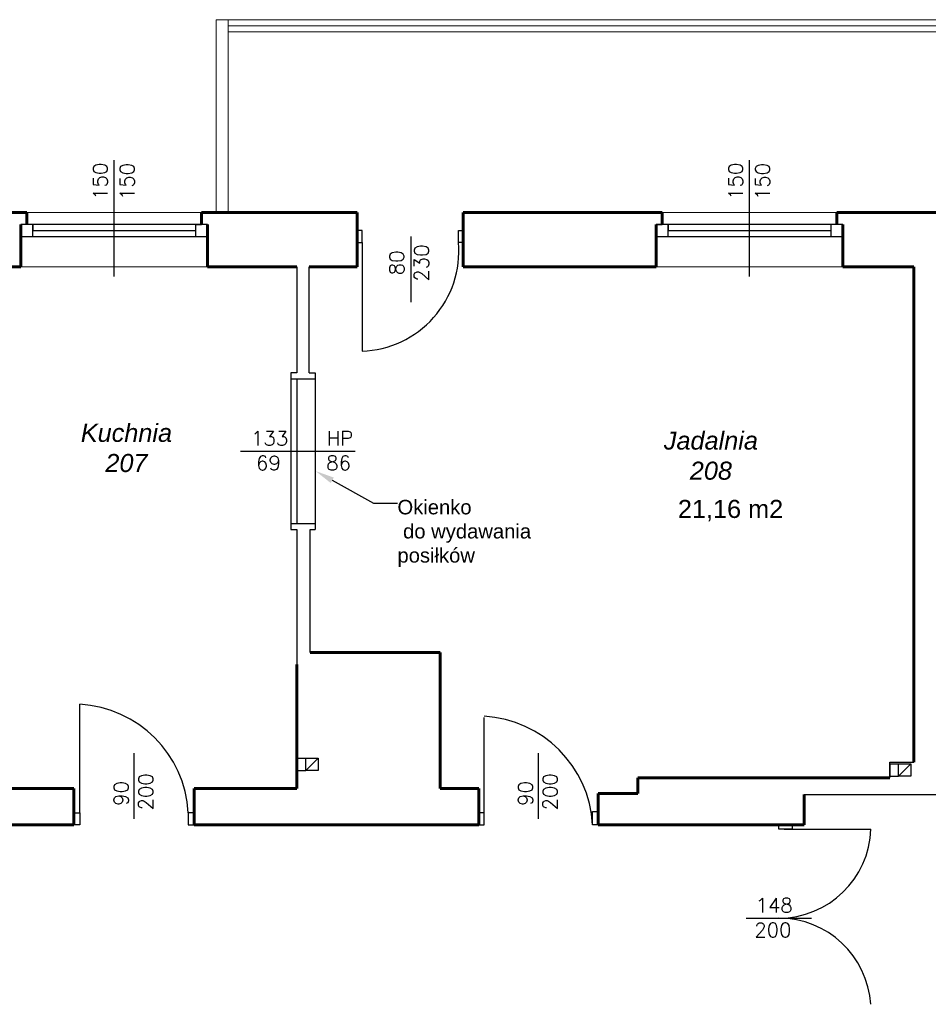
# Model space of a CAD drawing. Header units: millimetres. Extents: x -29041 to 64500, y 110629 to 283923.
# Tile 15 of 49: x 24188 to 31728, y 134404 to 142574. Entities that reach past the tile are written whole.
import ezdxf
from ezdxf import colors
from ezdxf.entities.mleader import LeaderData, LeaderLine
from ezdxf.math import Vec2, Vec3

# ---------------------------------------------------------------- set-up
doc = ezdxf.new("R2010")
doc.units = ezdxf.units.MM
doc.layers.add('cienka', color=1, linetype='Continuous')
for name, color, linetype, lineweight in [('ISTN_PRZEKROJOWA', 7, 'Continuous', 60), ('ISTN_WIDOKOWA', 7, 'Continuous', 13), ('opisy_pomieszczen', 1, 'Continuous', 20)]:
    doc.layers.add(name, color=color, linetype=linetype, lineweight=lineweight)
doc.styles.add('ARIAL', font='ARIALN.TTF')
doc.styles.add('SLAWEK', font='simplex.shx', dxfattribs={"width": 0.7, "height": 1})
doc.styles.get("Standard").update_dxf_attribs({"font": 'arial.ttf'})

msp = doc.modelspace()

# ---------------------------------------------------------------- linework, layer by layer
at = {"layer": 'cienka'}
for p, q in [((24972.12157, 140443.57672), (24972.12157, 141407.12348)), ((30243.97904, 140443.57672), (30243.97904, 141407.12348)), ((24297.12157, 140873.57672), (24197.12157, 140873.57672)), ((24197.12157, 140873.57672), (24197.12157, 140773.57672)), ((25647.12157, 140873.57672), (24197.12157, 140873.57672)), ((24247.12157, 140873.57672), (24197.12157, 140873.57672)), ((24297.12157, 140873.57672), (24247.12157, 140873.57672)), ((24297.12157, 140873.57672), (24297.12157, 140823.57672)), ((24297.12157, 140773.57672), (24297.12157, 140873.57672)), ((25647.12157, 140873.57672), (25697.12157, 140873.57672)), ((25647.12157, 140873.57672), (25647.12157, 140773.57672)), ((25747.12157, 140873.57672), (25647.12157, 140873.57672)), ((25747.12157, 140873.57672), (25697.12157, 140873.57672)), ((29468.97904, 140873.57672), (29518.97904, 140873.57672)), ((29518.97904, 140873.57672), (29468.97904, 140873.57672)), ((29468.97904, 140873.57672), (29518.97904, 140873.57672)), ((31018.97904, 140873.57672), (29468.97904, 140873.57672)), ((29568.97904, 140873.57672), (29468.97904, 140873.57672)), ((29518.97904, 140873.57672), (29468.97904, 140873.57672)), ((29568.97904, 140873.57672), (29518.97904, 140873.57672)), ((29568.97904, 140773.57672), (29568.97904, 140873.57672)), ((29568.97904, 140873.57672), (29568.97904, 140823.57672)), ((30918.97904, 140873.57672), (30918.97904, 140773.57672)), ((31018.97904, 140873.57672), (30968.97904, 140873.57672)), ((24197.12157, 140773.57672), (24297.12157, 140773.57672)), ((24297.12157, 140823.57672), (25647.12157, 140823.57672)), ((24297.12157, 140773.57672), (25647.12157, 140773.57672)), ((25647.12157, 140773.57672), (25747.12157, 140773.57672)), ((27028.97904, 140823.57672), (26988.97904, 140823.57672)), ((27028.97904, 140723.57672), (27028.97904, 140823.57672)), ((27433.97904, 140773.57672), (27433.97904, 140229.65955)), ((27828.97904, 140723.57672), (27828.97904, 140823.57672)), ((27828.97904, 140823.57672), (27868.97904, 140823.57672)), ((29468.97904, 140773.57672), (29568.97904, 140773.57672)), ((29568.97904, 140823.57672), (30918.97904, 140823.57672)), ((29568.97904, 140773.57672), (31018.97904, 140773.57672)), ((26988.97904, 140723.57672), (27028.97904, 140723.57672)), ((27868.97904, 140723.57672), (27828.97904, 140723.57672)), ((26488.97904, 140523.57672), (26488.97904, 139643.57672)), ((26588.97904, 139643.57672), (26588.97904, 140523.57672)), ((26438.97904, 139643.57672), (26438.97904, 139593.57672)), ((26438.97904, 139643.57672), (26438.97904, 139593.57672)), ((26488.97904, 139643.57672), (26438.97904, 139643.57672)), ((26588.97904, 139643.57672), (26588.97904, 139693.57672)), ((26588.97904, 139643.57672), (26638.97904, 139643.57672)), ((26638.97904, 139643.57672), (26638.97904, 139593.57672)), ((26438.97904, 139593.57672), (26488.97904, 139593.57672)), ((26438.97904, 139593.57672), (26638.97904, 139593.57672)), ((26438.97904, 139593.57672), (26438.97904, 138393.57672)), ((26488.97904, 139593.57672), (26488.97904, 138393.57672)), ((26638.97904, 139593.57672), (26638.97904, 138393.57672)), ((26020.11024, 138993.57672), (26973.09838, 138993.57672)), ((26438.97904, 138393.57672), (26438.97904, 138343.57672)), ((26438.97904, 138393.57672), (26638.97904, 138393.57672)), ((26438.97904, 138343.57672), (26488.97904, 138343.57672)), ((26488.97904, 138343.57672), (26488.97904, 137223.57672)), ((26597.12157, 138343.57672), (26638.97904, 138343.57672)), ((26597.12157, 137323.57672), (26597.12157, 138343.57672)), ((26638.97904, 138393.57672), (26638.97904, 138343.57672)), ((25137.12157, 135943.57672), (25137.12157, 136487.49388)), ((26663.67252, 136444.82672), (26562.42252, 136343.57672)), ((28492.12157, 135943.57672), (28492.12157, 136487.49388)), ((31407.12157, 136283.57672), (31407.12157, 136413.57672)), ((31407.12157, 136413.57672), (31607.12157, 136413.57672)), ((31407.12157, 136399.20172), (31407.12157, 136297.95172)), ((31581.81505, 136399.20172), (31480.56505, 136297.95172)), ((30697.12157, 136143.57672), (34427.12157, 136143.57672)), ((24637.12157, 135993.57672), (24687.12157, 135993.57672)), ((24687.12157, 135993.57672), (24687.12157, 135893.57672)), ((25637.12157, 135993.57672), (25587.12157, 135993.57672)), ((25587.12157, 135993.57672), (25587.12157, 135893.57672)), ((28042.12157, 135993.57672), (27997.12157, 135993.57672)), ((28042.12157, 135933.57672), (28042.12157, 135983.57672)), ((28942.12157, 135903.57672), (28942.12157, 136003.57672)), ((28942.12157, 136003.57672), (28987.12157, 136003.57672)), ((24687.12157, 135893.57672), (24637.12157, 135893.57672)), ((25587.12157, 135893.57672), (25637.12157, 135893.57672)), ((27997.12157, 135893.57672), (28042.12157, 135893.57672)), ((28987.12157, 135893.57672), (28942.12157, 135893.57672)), ((30487.12157, 135857.70845), (30487.12157, 135893.57672)), ((30597.12157, 135893.57672), (30597.12157, 135857.70845)), ((30597.12157, 135857.70845), (30487.12157, 135857.70845)), ((30215.16299, 135118.57672), (30759.08015, 135118.57672))]:
    msp.add_line(p, q, dxfattribs=at)
for points in [[(27028.97904, 140723.57672), (27028.97904, 139823.57672)], [(24687.12157, 135993.57672), (24687.12157, 136893.57672)], [(28042.12157, 135893.57672), (28042.12157, 136783.57672)], [(26488.97904, 136444.82672), (26562.42252, 136444.82672)], [(26562.42252, 136343.57672), (26663.67252, 136444.82672)], [(26562.42252, 136343.57672), (26663.67252, 136444.82672)], [(31407.12157, 136399.20172), (31480.56505, 136399.20172)], [(31480.56505, 136297.95172), (31581.81505, 136399.20172)], [(31480.56505, 136297.95172), (31581.81505, 136399.20172)], [(26488.97904, 136343.57672), (26562.42252, 136343.57672)], [(31407.12157, 136297.95172), (31480.56505, 136297.95172)], [(30531.69028, 135857.70845), (31251.28024, 135857.70845)]]:
    msp.add_lwpolyline(points, dxfattribs=at)
for points in [[(26562.42252, 136343.57672), (26562.42252, 136444.82672), (26663.67252, 136444.82672), (26663.67252, 136343.57672)], [(31480.56505, 136297.95172), (31480.56505, 136399.20172), (31581.81505, 136399.20172), (31581.81505, 136297.95172)]]:
    msp.add_lwpolyline(points, close=True, dxfattribs=at)
for centre, radius, start, end in [((27002.57963, 140652.59842), 829.44193, 271.823913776, 4.909007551), ((24632.92201, 135939.37715), 955.73762, 3.250968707, 86.749031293), ((27987.92201, 135839.37715), 955.73762, 3.250968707, 86.749031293), ((30487.40708, 135882.86391), 764.28725, 269.978596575, 358.113847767), ((30487.12157, 134353.57672), 765, 3.747493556, 90)]:
    msp.add_arc(centre, radius, start, end, dxfattribs=at)
at = {"layer": 'ISTN_PRZEKROJOWA'}
for p, q in [((24247.12157, 140973.57672), (23557.12157, 140973.57672)), ((24247.12157, 140873.57672), (24247.12157, 140973.57672)), ((25697.12157, 140973.57672), (26988.97904, 140973.57672)), ((25697.12157, 140873.57672), (25697.12157, 140973.57672)), ((26988.97904, 140523.57672), (26988.97904, 140973.57672)), ((27868.97904, 140973.57672), (29518.97904, 140973.57672)), ((27868.97904, 140523.57672), (27868.97904, 140973.57672)), ((29518.97904, 140873.57672), (29518.97904, 140973.57672)), ((30968.97904, 140973.57672), (32447.12157, 140973.57672)), ((30968.97904, 140873.57672), (30968.97904, 140973.57672)), ((24197.12157, 140523.57672), (24197.12157, 140873.57672)), ((24197.12157, 140523.57672), (24197.12157, 140873.57672)), ((24197.12157, 140523.57672), (24197.12157, 140873.57672)), ((24197.12157, 140873.57672), (24197.12157, 140523.57672)), ((25747.12157, 140523.57672), (25747.12157, 140873.57672)), ((25747.12157, 140523.57672), (25747.12157, 140873.57672)), ((25747.12157, 140523.57672), (25747.12157, 140873.57672)), ((29468.97904, 140873.57672), (29468.97904, 140523.57672)), ((31018.97904, 140523.57672), (31018.97904, 140873.57672)), ((31018.97904, 140523.57672), (31018.97904, 140873.57672)), ((31018.97904, 140523.57672), (31018.97904, 140873.57672)), ((23977.12157, 140523.57672), (24197.12157, 140523.57672)), ((25747.12157, 140523.57672), (26488.97904, 140523.57672)), ((25747.12157, 140523.57672), (26488.97904, 140523.57672)), ((26588.97904, 140523.57672), (26988.97904, 140523.57672)), ((27868.97904, 140523.57672), (29468.97904, 140523.57672)), ((31018.97904, 140523.57672), (31607.12157, 140523.57672)), ((31607.12157, 136413.57672), (31607.12157, 140523.57672)), ((27677.12157, 137323.57672), (26597.12157, 137323.57672)), ((27677.12157, 136193.57672), (27677.12157, 137323.57672)), ((26488.97904, 137223.57672), (26488.97904, 136193.57672)), ((29317.12157, 136153.57672), (29317.12157, 136283.57672)), ((29317.12157, 136283.57672), (31407.12157, 136283.57672)), ((24637.12157, 136193.57672), (23977.12157, 136193.57672)), ((24637.12157, 135893.57672), (24637.12157, 136193.57672)), ((25637.12157, 136193.57672), (25637.12157, 135893.57672)), ((25637.12157, 136193.57672), (26488.97904, 136193.57672)), ((27997.12157, 136193.57672), (27677.12157, 136193.57672)), ((27997.12157, 135893.57672), (27997.12157, 136193.57672)), ((28987.12157, 135893.57672), (28987.12157, 136153.57672)), ((28987.12157, 136153.57672), (29317.12157, 136153.57672)), ((30697.12157, 135893.57672), (30697.12157, 136143.57672)), ((23957.12157, 135893.57672), (24637.12157, 135893.57672)), ((25637.12157, 135893.57672), (27997.12157, 135893.57672)), ((28987.12157, 135893.57672), (30697.12157, 135893.57672))]:
    msp.add_line(p, q, dxfattribs=at)
at = {"layer": 'ISTN_WIDOKOWA'}
for p, q in [((25818.97904, 140973.57672), (25818.97904, 142573.57672)), ((48078.11687, 142573.57672), (25818.97904, 142573.57672)), ((25918.97904, 140973.57672), (25918.97904, 142573.57672)), ((25918.97904, 142523.57672), (47978.11687, 142523.57672)), ((47978.11687, 142473.57672), (25918.97904, 142473.57672)), ((25697.12157, 140973.57672), (24247.12157, 140973.57672)), ((30968.97904, 140973.57672), (29518.97904, 140973.57672)), ((24197.12157, 140523.57672), (25747.12157, 140523.57672)), ((29468.97904, 140523.57672), (31018.97904, 140523.57672))]:
    msp.add_line(p, q, dxfattribs=at)

# ---------------------------------------------------------------- texts
at = {"layer": 'cienka', "style": 'SLAWEK'}
for s, p in [('150', (24916.73255, 141078.10282)), ('150', (30188.59002, 141078.10282)), ('150', (25140.34801, 141076.38418)), ('150', (30412.20548, 141076.38418)), ('80', (27377.20775, 140453.20746)), ('230', (27582.56183, 140399.95075)), ('200', (25294.99201, 136012.38144)), ('200', (28649.99201, 136012.38144)), ('90', (25090.06078, 136050.10419)), ('90', (28445.06078, 136050.10419))]:
    msp.add_text(s, height=120, rotation=90, dxfattribs=at).set_placement(p)
for s, p in [('133', (26107.72724, 139040.63751)), ('HP', (26734.20978, 139040.63751)), ('69', (26149.4759, 138835.70628)), ('86', (26731.427, 138835.70628)), ('148', (30294.15961, 135165.63751)), ('200', (30283.96771, 134960.70628))]:
    msp.add_text(s, height=120, dxfattribs=at).set_placement(p)
at = {"layer": 'ISTN_PRZEKROJOWA', "color": 0, "insert": (27322.85835, 138032.70651), "char_height": 200, "width": 1185.7931917, "attachment_point": 7}
msp.add_mtext('{\\fArial|b0|i0|c0|p34;\\H0.6x;Okienko\\P do wydawania\\Pposiłków}', dxfattribs=at)
at = {"layer": 'opisy_pomieszczen', "lineweight": 18, "char_height": 150, "width": 1216.6065571, "attachment_point": 1}
for s, insert in [('\\pxqc,t6;{\\fArial|b0|i1|c238|p34;\\C0;Kuchnia \\P\\pxqc,t6;207}', (24465.57586, 139220.31153)), ('\\pxqc;{\\fArial|b0|i1|c238|p34;\\C0;Jadalnia\\P\\pxqc;208 }', (29315.24219, 139156.39998)), ('{\\fArial|b0|i0|c238|p34;\\C0;21,16 m2}', (29649.9728, 138589.12291))]:
    msp.add_mtext(s, dxfattribs=dict(at, insert=insert))

# ---------------------------------------------------------------- leaders
at = {"layer": 'cienka'}
ml = msp.add_multileader_mtext('Standard', dxfattribs=at)
ml.set_content('{\\H0.75x;}', color=256, style='ARIAL')
ml.set_leader_properties()
ml.build(insert=Vec2(0, 0))
ml.multileader.update_dxf_attribs({"text_top_attachment_type": 0, "text_bottom_attachment_type": 0, "dogleg_length": 37.69723, "arrow_head_size": 157.5})
ctx = ml.context
ctx.base_point, ctx.char_height, ctx.arrow_head_size, ctx.landing_gap_size, ctx.plane_origin = Vec3(27324.52711, 138562.2597), 210, 157.5, 10.5, Vec3(17949.52969, 138534.59163)
notes = []
notes.append((ctx, [(0, (1, 1, 0), (27124.28513, 138562.2597), (1, 0), 200.24197, [(0, [(26643.79774, 138828.10388)], 256, [])])]))
ctx.mtext.insert, ctx.mtext.rotation, ctx.mtext.width, ctx.mtext.flow_direction = Vec3(27335.02711, 138667.2597), 6.2831853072, 5364.4351586, 5
for ctx, leaders in notes:
    for number, flags, end, landing, length, lines in leaders:
        leader = LeaderData()
        leader.index, (leader.has_last_leader_line, leader.has_dogleg_vector, leader.attachment_direction) = number, flags
        leader.last_leader_point, leader.dogleg_vector, leader.dogleg_length = Vec3(end), Vec3(landing), length
        for number, points, colour, breaks in lines:
            line = LeaderLine()
            line.index, line.vertices, line.color, line.breaks = number, Vec3.list(points), colors.encode_raw_color(colour), breaks
            leader.lines.append(line)
        ctx.leaders.append(leader)

doc.saveas('drawing.dxf')
